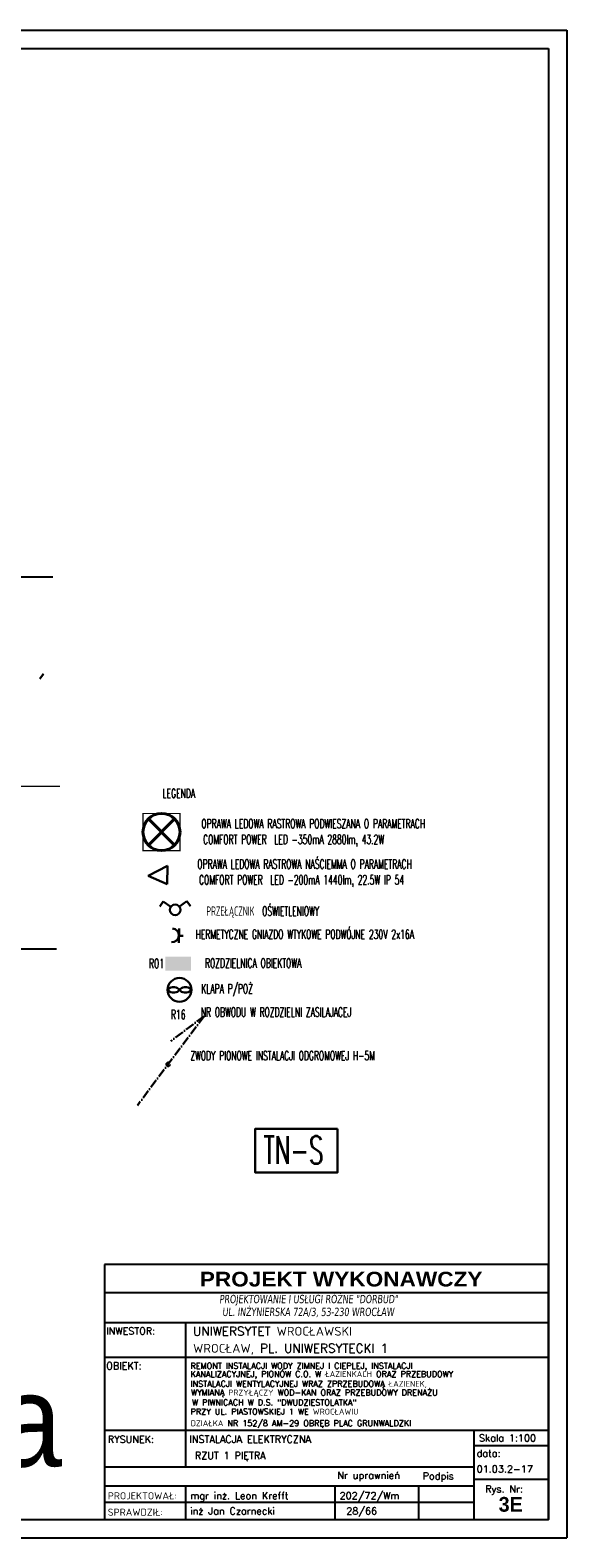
# Model space of a CAD drawing. Header units: millimetres. Extents: x -6513 to 30474, y -6915 to 65597.
# Tile 109 of 256: x 7583 to 8313, y 5435 to 7485. Entities that reach past the tile are written whole.
import ezdxf
from ezdxf.enums import TextEntityAlignment as Align

# ---------------------------------------------------------------- set-up
doc = ezdxf.new("R2010")
doc.units = ezdxf.units.MM
doc.linetypes.add('ACAD_ISO10W100', pattern=[18, 12, -3, 0, -3])
for name, color, linetype, lineweight in [('A_cienka', 8, 'Continuous', 5), ('A_linia przekroj', 8, 'Continuous', 25), ('DB-WM-wywiew-opis', 8, 'Continuous', 25), ('E_gniazda wtykowe', 1, 'Continuous', 30), ('E_oświetlenie', 1, 'Continuous', 30), ('E_technologia', 1, 'ACAD_ISO10W100', 30), ('R-TABELKA', 8, 'Continuous', 25)]:
    doc.layers.add(name, color=color, linetype=linetype, lineweight=lineweight)
doc.styles.add('romans', font='romans.shx', dxfattribs={"width": 0.8, "oblique": 5})
doc.styles.add('SIMPLEXD', font='SIMPLEX.SHX', dxfattribs={"width": 0.6})
doc.styles.add('styl Arial', font='ARIAL.TTF', dxfattribs={"width": 0.9})
doc.styles.add('TECHNICBOLD', font='teb_____.pfb')

# ---------------------------------------------------------------- blocks, each defined once
blk = doc.blocks.new('raster')
at = {"layer": 'E_oświetlenie', "lineweight": 40}
for p, q in [((-21.2, 21.2), (21.2, -21.2)), ((21.2, 21.2), (-21.2, -21.2))]:
    blk.add_line(p, q, dxfattribs=at)
at = {"layer": 'E_oświetlenie', "const_width": 2}
blk.add_lwpolyline([(-30, -30), (30, -30), (30, 30), (-30, 30)], close=True, dxfattribs=at)
at = {"layer": 'E_oświetlenie', "lineweight": 40}
blk.add_circle((0, 0), 30, dxfattribs=at)
blk = doc.blocks.new('gw1')
at = {"layer": 'E_gniazda wtykowe'}
for p, q in [((99083.8, 55833.1), (99083.8, 55845.4)), ((99083.8, 55839.3), (99080.1, 55839.3))]:
    blk.add_line(p, q, dxfattribs=at)
blk.add_arc((99089.8, 55839), 6.04, 87.7958, 267.7958, dxfattribs=at)

msp = doc.modelspace()

# ---------------------------------------------------------------- hatches: boundary and pattern name
at = {"layer": 'E_oświetlenie'}
for points in [[(7766.574, 6215.126), (7801.38, 6215.126), (7801.38, 6225.206), (7766.574, 6225.206)], [(7766.574, 6205.739), (7801.38, 6205.739), (7801.38, 6215.819), (7766.574, 6215.819)]]:
    msp.add_hatch(color=256, dxfattribs=at).paths.add_polyline_path(points)

# ---------------------------------------------------------------- linework, layer by layer
at = {"layer": 'A_cienka'}
msp.add_line((7468.489, 6456.652), (7623.111, 6456.652), dxfattribs=at)
at = {"layer": 'DB-WM-wywiew-opis'}
for points in [[(7613.799, 6741.045), (7517.97, 6741.045), (7478.628, 6698.858)], [(7618.758, 6235.186), (7513.577, 6235.186), (7475.634, 6210.352)]]:
    msp.add_lwpolyline(points, dxfattribs=at)
at = {"layer": 'E_oświetlenie'}
for p, q in [((7600.826, 6609.758), (7596.125, 6602.982)), ((7743.406, 6334.932), (7769.459, 6348.472)), ((7743.406, 6334.932), (7769.103, 6323.689)), ((7769.103, 6323.689), (7769.459, 6348.472)), ((7763.823, 6299.86), (7759.122, 6293.084)), ((7774.115, 6292.72), (7763.823, 6299.86)), ((7785.837, 6293.316), (7796.081, 6300.524)), ((7796.081, 6300.524), (7800.827, 6293.779)), ((7784.685, 6181.266), (7787.21, 6178.348)), ((7787.21, 6181.266), (7784.685, 6178.348))]:
    msp.add_line(p, q, dxfattribs=at)
at = {"layer": 'E_oświetlenie', "const_width": 1.05}
msp.add_lwpolyline([(7769.459, 6348.472), (7743.406, 6334.932), (7769.103, 6323.689)], close=True, dxfattribs=at)
at = {"layer": 'E_oświetlenie'}
msp.add_lwpolyline([(8000.814, 5990.891), (7888.911, 5990.891), (7888.911, 5931.449), (8000.814, 5931.449)], close=True, dxfattribs=at)
for centre, radius in [((7780.073, 6288.586), 7.252), ((7785.948, 6179.807), 16.199)]:
    msp.add_circle(centre, radius, dxfattribs=at)
for centre, start_param, end_param in [((7777.94, 6179.807), 3.54986568, 9.01650493), ((7793.956, 6179.807), 0.40827303, 5.87491228)]:
    msp.add_ellipse(centre, major_axis=(-7.35, 0), ratio=0.5, start_param=start_param, end_param=end_param, dxfattribs=at)
at = {"layer": 'E_technologia'}
for q in [(7728.678, 6022.707), (7773.942, 6110.191)]:
    msp.add_line((7819.271, 6144.074), q, dxfattribs=at)
msp.add_circle((7770.503, 6078.533), 2.377, dxfattribs=at)
at = {"layer": 'R-TABELKA'}
for p, q in [((-3151.084, 7484.806), (8312.828, 7484.806)), ((8312.828, 7484.806), (8312.828, 5434.723)), ((-3026.084, 7459.806), (8287.828, 7459.806)), ((8287.828, 7459.806), (8287.828, 5459.723)), ((8287.828, 5806.457), (7683.818, 5806.457)), ((8287.828, 5806.457), (7683.818, 5806.457)), ((8287.828, 5767.87), (7683.818, 5767.87)), ((8287.828, 5767.87), (7683.818, 5767.87)), ((8287.828, 5727.294), (7683.818, 5727.294)), ((8287.828, 5727.294), (7683.818, 5727.294)), ((7794.118, 5727.294), (7794.118, 5531.009)), ((7794.118, 5727.294), (7794.118, 5531.009)), ((8287.828, 5679.877), (7683.818, 5679.877)), ((8287.828, 5679.877), (7683.818, 5679.877)), ((8287.828, 5580.624), (7683.818, 5580.624)), ((8287.828, 5580.624), (7683.818, 5580.624)), ((8186.523, 5531.009), (7683.818, 5531.009)), ((8186.523, 5531.009), (7683.818, 5531.009)), ((8185.846, 5504.776), (7683.818, 5504.776)), ((8185.846, 5504.776), (7683.818, 5504.776)), ((8185.846, 5504.776), (7683.818, 5504.776)), ((8185.846, 5504.776), (7683.818, 5504.776)), ((7794.118, 5504.776), (7794.118, 5503.467)), ((7794.118, 5504.776), (7794.118, 5459.723)), ((7794.118, 5504.776), (7794.118, 5503.467)), ((7794.118, 5504.776), (7794.118, 5459.723)), ((8185.846, 5482.782), (7683.818, 5482.782)), ((8185.846, 5482.782), (7683.818, 5482.782)), ((-3026.084, 5459.723), (8287.828, 5459.723)), ((-3151.084, 5434.723), (8312.828, 5434.723))]:
    msp.add_line(p, q, dxfattribs=at)
at = {"layer": 'R-TABELKA', "flags": 128}
for points in [[(7683.818, 5459.723), (8287.828, 5459.723), (8287.828, 5806.457)], [(7683.818, 5806.457), (7683.818, 5459.723)], [(7683.818, 5459.723), (8287.828, 5459.723), (8287.828, 5806.457)], [(7683.818, 5806.457), (7683.818, 5459.723)], [(7683.818, 5459.723), (8287.828, 5459.723), (8287.828, 5806.457)], [(8186.523, 5580.624), (8186.523, 5459.723)], [(8186.523, 5580.624), (8186.523, 5459.723)], [(8186.523, 5560.138), (8288.505, 5560.138)], [(8186.523, 5560.138), (8288.505, 5560.138)], [(7997.227, 5504.776), (7997.227, 5459.723)], [(7997.227, 5504.776), (7997.227, 5459.723)], [(8110.88, 5504.776), (8110.88, 5459.723)], [(8110.88, 5504.776), (8110.88, 5459.723)], [(8186.523, 5514.426), (8288.505, 5514.426)], [(8186.523, 5514.426), (8288.505, 5514.426)]]:
    msp.add_lwpolyline(points, dxfattribs=at)

# ---------------------------------------------------------------- block references
at = {"layer": 'E_oświetlenie', "lineweight": 40, "xscale": 0.8399999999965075, "yscale": 0.8400000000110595, "zscale": 0.8399999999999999, "rotation": 180}
msp.add_blockref('raster', (7761.463, 6394.463), dxfattribs=at)
at = {"layer": 'E_oświetlenie', "xscale": 1.575000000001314, "yscale": 1.575000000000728, "zscale": 1.575, "rotation": 178.7624398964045}
msp.add_blockref('gw1', (165705.216, 90809.222), dxfattribs=at)

# ---------------------------------------------------------------- texts
at = {"layer": 'A_linia przekroj', "insert": (6840.202, 5656.674), "char_height": 125, "width": 15819.53733, "attachment_point": 1, "style": 'styl Arial'}
msp.add_mtext('rzut I piętra ', dxfattribs=at)
at = {"layer": 'E_oświetlenie', "style": 'SIMPLEXD', "width": 0.6}
for s, height, p in [('LEGENDA', 12.6, (7762.826, 6440.743)), ('OPRAWA LEDOWA RASTROWA PODWIESZANA O PARAMETRACH  ', 12.6, (7815.682, 6399.524)), ('COMFORT POWER  LED -350mA 2880lm, 43.2W', 12.6, (7817.998, 6378.114)), ('OPRAWA LEDOWA RASTROWA NAŚCIEMMA O PARAMETRACH  ', 12.6, (7810.198, 6344.548)), ('COMFORT POWER  LED -200mA 1440lm, 22.5W IP 54', 12.6, (7812.514, 6323.138)), ('PRZEŁĄCZNIK  OŚWIETLENIOWY', 12.6, (7822.473, 6280.649)), ('HERMETYCZNE GNIAZDO WTYKOWE PODWÓJNE 230V 2x16A', 12.6, (7807.755, 6249.087)), ('RO1', 12.6, (7744.455, 6209.54)), ('ROZDZIELNICA OBIEKTOWA', 12.6, (7820.672, 6209.973)), ('KLAPA P/POŻ', 12.6, (7815.458, 6175.107)), ('R16', 12.6, (7774.418, 6139.878)), ('NR OBWODU W ROZDZIELNI ZASILAJACEJ', 12.6, (7814.846, 6143.331)), ('ZWODY PIONOWE INSTALACJI ODGROMOWEJ H-5M', 12.6, (7800.665, 6084.079)), ('TN-S', 37.8, (7899.916, 5943.131))]:
    msp.add_text(s, height=height, dxfattribs=at).set_placement(p)
at = {"layer": 'R-TABELKA', "style": 'TECHNICBOLD', "width": 1.15}
msp.add_text('PROJEKT WYKONAWCZY', height=20, dxfattribs=at).set_placement((8005.776, 5776.511), align=Align.CENTER)
msp.add_text('PROJEKT WYKONAWCZY', height=20, dxfattribs=at).set_placement((8005.776, 5776.511), align=Align.CENTER)
at = {"layer": 'R-TABELKA', "style": 'romans'}
for s, height, p in [('INWESTOR:', 9.6, (7686.23, 5711.237)), ('INWESTOR:', 9.6, (7686.23, 5711.237)), ('UNIWERSYTET WROCŁAWSKI', 12, (7804.406, 5709.677)), ('UNIWERSYTET WROCŁAWSKI', 12, (7804.406, 5709.677)), ('WROCŁAW, PL. UNIWERSYTECKI 1', 12, (7804.406, 5686.465)), ('WROCŁAW, PL. UNIWERSYTECKI 1', 12, (7804.406, 5686.465)), ('OBIEKT:', 9.6, (7686.23, 5663.82)), ('OBIEKT:', 9.6, (7686.23, 5663.82)), ('REMONT INSTALACJI WODY ZIMNEJ I CIEPLEJ, INSTALACJI', 8, (7800.871, 5664.618)), ('KANALIZACYJNEJ, PIONÓW C.O. W ŁAZIENKACH ORAZ PRZEBUDOWY', 8, (7801.018, 5653.429)), ('WYMIANĄ PRZYŁĄCZY WOD-KAN ORAZ PRZEBUDOWY DRENAŻU', 8, (7801.608, 5628.254)), ('INSTALACJI WENTYLACYJNEJ WRAZ ZPRZEBUDOWĄ ŁAZIENEK,', 8, (7801.018, 5640.179)), ('W PIWNICACH W D.S. "DWUDZIESTOLATKA"', 8, (7802.934, 5614.858)), ('PRZY UL. PIASTOWSKIEJ 1 WE WROCŁAWIU', 8, (7801.019, 5602.344)), ('DZIAŁKA NR 152/8 AM-29 OBRĘB PLAC GRUNWALDZKI ', 8, (7801.105, 5586.562)), ('RYSUNEK:', 9.6, (7688.416, 5563.978)), ('RYSUNEK:', 9.6, (7688.416, 5563.978)), ('INSTALACJA ELEKTRYCZNA ', 9.6, (7799.42, 5564.087)), ('Skala 1:100', 9.6, (8193.265, 5565.769)), ('Skala 1:100', 9.6, (8193.265, 5565.769)), ('RZUT 1 PIĘTRA', 9.6, (7806.828, 5541.883)), ('data:', 9.6, (8190.141, 5544.758)), ('data:', 9.6, (8190.141, 5544.758)), ('Nr uprawnień', 9.6, (8000.59, 5515.036)), ('Nr uprawnień', 9.6, (8000.59, 5515.036)), ('Podpis', 9.6, (8116.694, 5514.115)), ('Podpis', 9.6, (8116.694, 5514.115)), ('01.03.2-17', 9.6, (8190.141, 5523.421)), ('01.03.2-17', 9.6, (8190.141, 5523.421)), ('PROJEKTOWAŁ:', 9.6, (7688.416, 5487.116)), ('PROJEKTOWAŁ:', 9.6, (7688.416, 5487.116)), ('mgr inż. Leon Krefft', 9.6, (7800.425, 5487.116)), ('mgr inż. Leon Krefft', 9.6, (7800.425, 5487.116)), ('202/72/Wm', 9.6, (8003.739, 5487.116)), ('202/72/Wm', 9.6, (8003.739, 5487.116)), ('Rys. Nr:', 9.6, (8201.774, 5496.364)), ('Rys. Nr:', 9.6, (8201.774, 5496.364)), ('SPRAWDZIŁ:', 9.6, (7688.416, 5464.782)), ('SPRAWDZIŁ:', 9.6, (7688.416, 5464.782)), ('inż Jan Czarnecki', 9.6, (7800.425, 5466.427)), ('inż Jan Czarnecki', 9.6, (7800.425, 5466.427)), ('28/66', 9.6, (8012.763, 5466.427)), ('28/66', 9.6, (8012.763, 5466.427))]:
    msp.add_text(s, height=height, dxfattribs=at).set_placement(p)
at = {"layer": 'R-TABELKA', "style": 'TECHNICBOLD'}
msp.add_text('3E', height=20, dxfattribs=at).set_placement((8236.44, 5470.317), align=Align.CENTER)
at = {"layer": 'R-TABELKA', "char_height": 11.39062, "attachment_point": 1, "style": 'romans'}
for s, insert in [('{\\fTahoma|b0|i0|c238|p34;PROJEKTOWANIE I USŁUGI RÓŻNE "DORBUD" }', (7840.172, 5765.126)), ('{\\fTahoma|b0|i0|c238|p34;PROJEKTOWANIE I USŁUGI RÓŻNE "DORBUD" }', (7840.172, 5765.126)), ('{\\fTahoma|b0|i0|c238|p34;UL. INŻYNIERSKA 72A/3, 53-230 WROCŁAW}', (7844.142, 5747.704)), ('{\\fTahoma|b0|i0|c238|p34;UL. INŻYNIERSKA 72A/3, 53-230 WROCŁAW}', (7844.142, 5747.704))]:
    msp.add_mtext(s, dxfattribs=dict(at, insert=insert))

doc.saveas('drawing.dxf')
